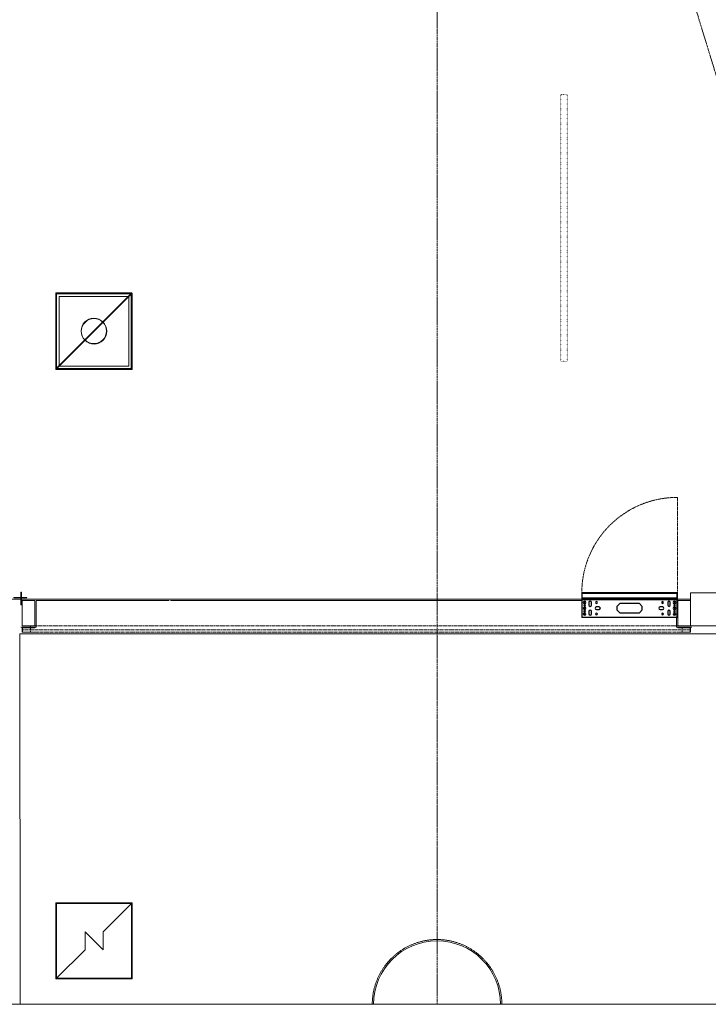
# Model space of a CAD drawing. Header units: millimetres. Extents: x 869791 to 957834, y 561000 to 598978.
# Tile 18 of 38: x 929356 to 934776, y 561000 to 568754. Entities that reach past the tile are written whole.
import ezdxf
from ezdxf.xclip import XClip

# ---------------------------------------------------------------- set-up
doc = ezdxf.new("R2010")
doc.units = ezdxf.units.MM
doc.header["$XCLIPFRAME"] = 2
for name, pattern in [('_T2 Dash', [6.35, 3.175, -3.175]), ('_T2 Grid Line', [22.225, 12.7, -3.175, 3.175, -3.175]), ('_T2 Overhead', [6.6, 4, -1, 0.6, -1]), ('Dot Signage', [2, 0, -1, 0, -1])]:
    doc.linetypes.add(name, pattern=pattern)
doc.layers.add('$AUDIT_BAD_LAYER1', color=7, linetype='Continuous')
for name, color, linetype, lineweight in [('0-1', 7, 'Continuous', 5), ('A2-1', 7, '_T2 Overhead', 5), ('A2-2', 7, '_T2 Dash', 5), ('A2-3', 7, 'Continuous', 9), ('A2-DOR-1', 7, '_T2 Overhead', 5), ('A2-DOR-3', 7, '_T2 Dash', 5), ('A222-1', 7, 'Continuous', 9), ('A222-3', 7, '_T2 Overhead', 5), ('A254', 7, 'Continuous', 5), ('A822-1', 7, '_T2 Grid Line', 5), ('A852-TYNN', 7, 'Continuous', 5), ('A856-1', 7, '_T2 Overhead', 5), ('A864', 7, 'Continuous', 5), ('A864-1', 7, '_T2 Overhead', 5)]:
    doc.layers.add(name, color=color, linetype=linetype, lineweight=lineweight)
doc.layers.add('A856-2', color=7, linetype='Dot Signage', lineweight=5, true_color=0x232323)

# ---------------------------------------------------------------- blocks, each defined once
blk = doc.blocks.new('A275 - Lysskilt Pendel-Tak 4stk - A275 - LS-PT Firedobbel 2100x300mm-56258509-19447-aa-tof-20-3000')
at = {"layer": 'A856-2'}
for p, q in [((-1050, -25), (-1050, 25)), ((-1050, 25), (1050, 25)), ((1050, 25), (1050, -25)), ((1050, -25), (-1050, -25))]:
    blk.add_line(p, q, dxfattribs=at)
blk = doc.blocks.new('B222 - HUP - B222 - HUP - 200 x 100 x 8-61912830-19447-aa-tof-20-3000')
at = {"layer": 'A222-1'}
for p, q in [((-50, 100), (50, 100)), ((-50, -100), (-50, 100)), ((-50, -100), (-50, 100)), ((-50, 100), (50, 100)), ((50, 100), (50, -100)), ((50, 100), (50, -100)), ((50, -100), (-50, -100)), ((50, -100), (-50, -100))]:
    blk.add_line(p, q, dxfattribs=at)
blk = doc.blocks.new('B222 - HUP - B222 - HUP - 200 x 100 x 8-61912793-19447-aa-tof-20-3000')
at = {"layer": 'A222-1'}
for p, q in [((50, 100), (-50, 100)), ((-50, 100), (-50, -100)), ((50, 100), (-50, 100)), ((-50, 100), (-50, -100)), ((50, -100), (50, 100)), ((50, -100), (50, 100)), ((-50, -100), (50, -100)), ((-50, -100), (50, -100))]:
    blk.add_line(p, q, dxfattribs=at)
blk = doc.blocks.new('HF - butikkfasader - vertikalt skilt 3 - HF - butikkfasader - vertikalt skilt 3-60017748-19447-aa-tof-20-3000')
at = {"layer": 'A2-3'}
for p, q in [((603540.6, 564240), (602995, 564240)), ((602995, 564240), (602995, 564180)), ((603560.9, 564173.6), (603540.6, 564240)), ((603503.5, 564156.1), (603560.9, 564173.6)), ((602995, 563980), (603348.2, 563980)), ((603348.2, 563980), (603341.5, 564002))]:
    blk.add_line(p, q, dxfattribs=at)
blk = doc.blocks.new('A222 - Ekstrudert Aluminiumsprofil - Hjørneprofil - Hel - A222 - Ekstrudert Aluminiumsprofil-43369505-19447-aa-tof-20-3000')
at = {"layer": 'A222-1'}
for p, q in [((14, 19), (-40, 19)), ((-40, 19), (-40, 15)), ((-40, 15), (15, 15)), ((16, 60), (15, 60)), ((15, 60), (15, 20)), ((15, 15), (15, -40)), ((19, 20), (19, 57)), ((19, -40), (19, 14)), ((57, 19), (20, 19)), ((20, 15), (60, 15)), ((60, 15), (60, 16)), ((15, -40), (19, -40))]:
    blk.add_line(p, q, dxfattribs=at)
for centre, radius, start, end in [((14, 20), 0.983, 270, 0), ((16, 57), 2.95, 360, 90), ((20, 20), 0.999, 180, 270), ((20, 14), 1.03, 90, 180), ((57, 16), 2.99, 360, 90)]:
    blk.add_arc(centre, radius, start, end, dxfattribs=at)
blk = doc.blocks.new('A233 - Rulleport - A233 - RI_AAO - 5160 x 2500-72972512-19447-aa-tof-20-3000')
at = {"layer": 'A2-DOR-3'}
for p, q in [((-2565, 100), (-2565, 150)), ((-2565, 150), (2565, 150)), ((2530, 100), (-2530, 100)), ((2565, 150), (2565, 100))]:
    blk.add_line(p, q, dxfattribs=at)
blk = doc.blocks.new('A36 - Føringsskinner rullegitter - A36 - Føringsskinner rullegitter-62505795-19447-aa-tof-20-3000')
at = {"layer": 'A2-3'}
for p, q in [((-19, 50), (-19, -50)), ((19, 50), (-19, 50)), ((-17, -50), (-17, 48)), ((-17, 48), (17, 48)), ((17, 48), (17, -50)), ((19, -50), (19, 50)), ((-19, -50), (-17, -50)), ((17, -50), (19, -50))]:
    blk.add_line(p, q, dxfattribs=at)
blk = doc.blocks.new('A36 - Føringsskinner rullegitter - A36 - Føringsskinner rullegitter-62504514-19447-aa-tof-20-3000')
at = {"layer": 'A2-3'}
for p, q in [((-19, 50), (-19, -50)), ((-17, 50), (-19, 50)), ((-17, -48), (-17, 50)), ((19, 50), (17, 50)), ((17, 50), (17, -48)), ((19, -50), (19, 50)), ((-19, -50), (19, -50)), ((17, -48), (-17, -48))]:
    blk.add_line(p, q, dxfattribs=at)
blk = doc.blocks.new('A253 - Gulvluke_varmefordeler - A253 - GulvLuke - Varmefordeler-V492-19447-aa-tof-20-3000')
at = {"layer": 'A864'}
for p, q in [((300, 300), (-300, 300)), ((-300, 300), (-300, -300)), ((-295, -295), (-295, 295)), ((-295, 295), (295, 295)), ((291.8, 291.8), (-293.4, -293.4)), ((295, 295), (295, -295)), ((300, -300), (300, 300)), ((-300, -300), (300, -300)), ((295, -295), (-295, -295))]:
    blk.add_line(p, q, dxfattribs=at)
blk.add_circle((0, 0), 100, dxfattribs=at)
blk = doc.blocks.new('A232 - Gulvluke_Installasjonsgulv - A253 - Gulvluke - Installasjonsgulv-V112-19447-aa-tof-20-3000')
at = {"layer": 'A864'}
for p, q in [((300, 300), (-300, 300)), ((-300, 300), (-300, -300)), ((-295, -295), (-295, 295)), ((-295, 295), (295, 295)), ((295, 295), (70.7, 70.7)), ((295, 295), (295, -295)), ((300, -300), (300, 300)), ((-70.7, 70.7), (-70.7, -70.7)), ((70.7, -70.7), (-70.7, 70.7)), ((70.7, -70.7), (70.7, 70.7)), ((-70.7, -70.7), (-295, -295)), ((-300, -300), (300, -300)), ((295, -295), (-295, -295))]:
    blk.add_line(p, q, dxfattribs=at)
blk = doc.blocks.new('A253 - Gulvluke_varmefordeler - A253 - GulvLuke - Varmefordeler-V597-19447-aa-tof-20-3000')
at = {"layer": 'A864'}
for p, q in [((300, 300), (-300, 300)), ((-300, 300), (-300, -300)), ((-295, -295), (-295, 295)), ((-295, 295), (295, 295)), ((293.4, 293.4), (-291.9, -291.9)), ((295, 295), (295, -295)), ((300, -300), (300, 300)), ((-300, -300), (300, -300)), ((295, -295), (-295, -295))]:
    blk.add_line(p, q, dxfattribs=at)
blk.add_circle((0, 0), 100, dxfattribs=at)
blk = doc.blocks.new('A234 - Gitter - A241 - Gitter 300 x 300_UK_2550-67579356-19447-aa-tof-20-3000')
at = {"layer": 'A2-2'}
blk.add_line((0, 0), (5260, 0), dxfattribs=at)
blk = doc.blocks.new('A275 - Pylon - venstrehengslet - A275 - Pylon - venstrehengslet-V649-19447-aa-tof-20-3000')
at = {"layer": '$AUDIT_BAD_LAYER1'}
for p, q in [((-376, 195), (-376, 0)), ((-320, 166), (-320, 146)), ((-300, 146), (-300, 166)), ((-77.4, 157.5), (-100.5, 134.4)), ((77.4, 157.5), (-77.4, 157.5)), ((100.5, 134.4), (77.4, 157.5)), ((300, 166), (300, 146)), ((320, 146), (320, 166)), ((376, 0), (376, 195)), ((-320, 96), (-320, 76)), ((-300, 76), (-300, 96)), ((-240, 131), (-260, 131)), ((-260, 111), (-240, 111)), ((-100.5, 134.4), (-100.5, 107.6)), ((-100.5, 107.6), (-77.4, 84.5)), ((-77.4, 84.5), (77.4, 84.5)), ((77.4, 84.5), (100.5, 107.6)), ((100.5, 107.6), (100.5, 134.4)), ((260, 131), (240, 131)), ((240, 111), (260, 111)), ((300, 96), (300, 76)), ((320, 76), (320, 96)), ((-376, 41), (-376, 0)), ((-373, 3), (-373, 38)), ((-286.5, 3), (-373, 3)), ((-286.5, 1), (-286.5, 3)), ((286.5, 1), (-286.5, 1)), ((286.5, 1), (286.5, 3)), ((373, 3), (286.5, 3)), ((373, 38), (373, 3)), ((376, 0), (376, 41)), ((-376, 0), (376, 0))]:
    blk.add_line(p, q, dxfattribs=at)
for centre, radius, start, end in [((-354, 166), 10, 0, 180), ((-354, 166), 10, 180, 0), ((-354, 166), 5.5, 0, 180), ((-354, 166), 5.5, 180, 360), ((-310, 166), 10, 0, 180), ((-260, 166), 7, 0, 180), ((-260, 166), 7, 180, 0), ((260, 166), 7, 0, 180), ((260, 166), 7, 180, 0), ((310, 166), 10, 0, 180), ((354, 166), 10, 0, 180), ((354, 166), 10, 180, 0), ((354, 166), 5.5, 0, 180), ((354, 166), 5.5, 180, 360), ((-354, 121), 10, 0, 180), ((-354, 121), 10, 180, 360), ((-354, 76), 10, 0, 180), ((-354, 143.5), 6, 360, 180), ((-354, 143.5), 6, 180, 360), ((-354, 98.5), 6, 0, 180), ((-354, 98.5), 6, 180, 360), ((-354, 121), 5.5, 0, 180), ((-354, 121), 5.5, 180, 360), ((-354, 76), 5.5, 0, 180), ((-310, 146), 10, 180, 0), ((-310, 96), 10, 0, 180), ((-260, 121), 10, 90, 180), ((-260, 121), 10, 180, 270), ((-260, 76), 7, 0, 180), ((-240, 121), 10, 270, 90), ((240, 121), 10, 90, 180), ((240, 121), 10, 180, 270), ((260, 76), 7, 0, 180), ((260, 121), 10, 270, 90), ((310, 146), 10, 180, 360), ((310, 96), 10, 0, 180), ((354, 121), 10, 0, 180), ((354, 121), 10, 180, 360), ((354, 76), 10, 0, 180), ((354, 143.5), 6, 360, 180), ((354, 143.5), 6, 180, 360), ((354, 98.5), 6, 0, 180), ((354, 98.5), 6, 180, 360), ((354, 121), 5.5, 0, 180), ((354, 121), 5.5, 180, 360), ((354, 76), 5.5, 0, 180), ((-354, 76), 10, 180, 0), ((-354, 76), 5.5, 180, 360), ((-310, 76), 10, 180, 0), ((-260, 76), 7, 180, 0), ((260, 76), 7, 180, 0), ((310, 76), 10, 180, 0), ((354, 76), 10, 180, 0), ((354, 76), 5.5, 180, 360)]:
    blk.add_arc(centre, radius, start, end, dxfattribs=at)
at = {"layer": 'A2-2'}
blk.add_line((-376, 0), (-376, -752), dxfattribs=at)
blk.add_arc((-376, 0), 752, 270, 360, dxfattribs=at)
at = {"layer": 'A2-3'}
for p, q in [((376, 195), (-376, 195)), ((-376, 195), (-376, 50.5)), ((-373, 53.5), (-373, 192)), ((-373, 192), (373, 192)), ((373, 192), (373, 53.5)), ((376, 50.5), (376, 195)), ((-376, 50.5), (376, 50.5)), ((376, 41), (-376, 41)), ((-376, 41), (-376, 1)), ((-376, 1), (-286.5, 1)), ((373, 53.5), (-373, 53.5)), ((-373, 4), (-373, 38)), ((-373, 38), (373, 38)), ((373, 4), (-373, 4)), ((360, 50.5), (-360, 50.5)), ((-360, 50.5), (-360, 41)), ((-360, 41), (360, 41)), ((-286.5, 1), (-286.5, 3)), ((-286.5, 3), (286.5, 3)), ((286.5, 3), (286.5, 1)), ((286.5, 1), (376, 1)), ((360, 41), (360, 50.5)), ((373, 38), (373, 4)), ((376, 1), (376, 41))]:
    blk.add_line(p, q, dxfattribs=at)
blk = doc.blocks.new('gmtio-a-200-1-0001_rvt-1-19447-aa-tof-20-3000')
at = {"layer": 'A222-1'}
for start, end in [(0, 180), (180, 0)]:
    blk.add_arc((601000, 561000), 500, start, end, dxfattribs=at)
at = {"layer": 'A254'}
for p, q in [((597565, 564190), (602139, 564190)), ((602891, 564190), (602995, 564190)), ((598892, 564180), (597845, 564180)), ((597845, 564180), (597845, 563970)), ((602139, 564180), (598902, 564180)), ((602884.9, 563970), (602884.9, 564045)), ((597845, 563970), (597725, 563970)), ((603005, 563970), (602884.9, 563970))]:
    blk.add_line(p, q, dxfattribs=at)
blk.add_arc((601000, 561000), 510, 283.93055, 256.06945, dxfattribs=at)
at = {"layer": 'A864'}
for p, q in [((598575, 566574.7), (598025, 566574.7)), ((598025, 566574.7), (598025, 566024.9)), ((598575, 566024.9), (598575, 566574.7)), ((598025, 566024.9), (598575, 566024.9)), ((598025, 566024.5), (598575, 566024.5)), ((598594.9, 561205.1), (598594.9, 561795)), ((598005, 561205.1), (598594.9, 561205.1))]:
    blk.add_line(p, q, dxfattribs=at)
blk.add_circle((598300, 566299.9), 100, dxfattribs=at)
at = {"layer": 'A2-1'}
for name, p, rotation in [('A275 - Pylon - venstrehengslet - A275 - Pylon - venstrehengslet-V649-19447-aa-tof-20-3000', (602515, 564240), 180), ('A36 - Føringsskinner rullegitter - A36 - Føringsskinner rullegitter-62505795-19447-aa-tof-20-3000', (597785, 563949), 90), ('A36 - Føringsskinner rullegitter - A36 - Føringsskinner rullegitter-62504514-19447-aa-tof-20-3000', (602945, 563949), 90)]:
    blk.add_blockref(name, p, dxfattribs=dict(at, rotation=rotation))
for name, p in [('HF - butikkfasader - vertikalt skilt 3 - HF - butikkfasader - vertikalt skilt 3-60017748-19447-aa-tof-20-3000', (0, 0)), ('A234 - Gitter - A241 - Gitter 300 x 300_UK_2550-67579356-19447-aa-tof-20-3000', (597735, 563949))]:
    blk.add_blockref(name, p, dxfattribs=at)
at = {"layer": 'A2-DOR-1', "rotation": 180}
blk.add_blockref('A233 - Rulleport - A233 - RI_AAO - 5160 x 2500-72972512-19447-aa-tof-20-3000', (600365, 564080), dxfattribs=at)
at = {"layer": 'A222-3'}
for name, p in [('A222 - Ekstrudert Aluminiumsprofil - Hjørneprofil - Hel - A222 - Ekstrudert Aluminiumsprofil-43369505-19447-aa-tof-20-3000', (597710, 564185)), ('B222 - HUP - B222 - HUP - 200 x 100 x 8-61912830-19447-aa-tof-20-3000', (597785, 564080))]:
    blk.add_blockref(name, p, dxfattribs=at)
at = {"layer": 'A222-3', "rotation": 180}
blk.add_blockref('B222 - HUP - B222 - HUP - 200 x 100 x 8-61912793-19447-aa-tof-20-3000', (602945, 564080), dxfattribs=at)
at = {"layer": 'A856-1', "rotation": 270}
blk.add_blockref('A275 - Lysskilt Pendel-Tak 4stk - A275 - LS-PT Firedobbel 2100x300mm-56258509-19447-aa-tof-20-3000', (602000, 567115), dxfattribs=at)
at = {"layer": 'A864-1'}
for name, p in [('A253 - Gulvluke_varmefordeler - A253 - GulvLuke - Varmefordeler-V492-19447-aa-tof-20-3000', (598298.4, 566303.1)), ('A253 - Gulvluke_varmefordeler - A253 - GulvLuke - Varmefordeler-V597-19447-aa-tof-20-3000', (598300, 566299.9)), ('A232 - Gulvluke_Installasjonsgulv - A253 - Gulvluke - Installasjonsgulv-V112-19447-aa-tof-20-3000', (598300, 561500))]:
    blk.add_blockref(name, p, dxfattribs=at)

msp = doc.modelspace()

# ---------------------------------------------------------------- linework, layer by layer
at = {"layer": 'A822-1'}
for p, q in [((932641.3, 561000), (932641.3, 596498.8)), ((937074.3, 561000), (928947.5, 587581.8)), ((869791.3, 561000), (957833.9, 561000))]:
    msp.add_line(p, q, dxfattribs=at)
at = {"layer": 'A852-TYNN'}
msp.add_lwpolyline([(957833.9, 596498.8), (869791.3, 596498.8), (869791.3, 561000), (957833.9, 561000)], close=True, dxfattribs=at)
msp.add_lwpolyline([(935871.3, 561000), (934953.5, 563917.5), (929356.3, 563917.5), (929359.2, 561000)], dxfattribs=at)
msp.add_arc((932641.3, 561000), 500, 0, 180, dxfattribs=at)
msp.add_arc((932641.3, 561000), 500, 0, 180, dxfattribs=at)

# ---------------------------------------------------------------- block references
at = {"layer": '0-1'}
ref = msp.add_blockref('gmtio-a-200-1-0001_rvt-1-19447-aa-tof-20-3000', (331641.3, 0), dxfattribs=at)
XClip(ref).set_block_clipping_path([(538149.9999999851, 560999.9999999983), (626192.6181362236, 596498.7507570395)])

doc.saveas('drawing.dxf')
